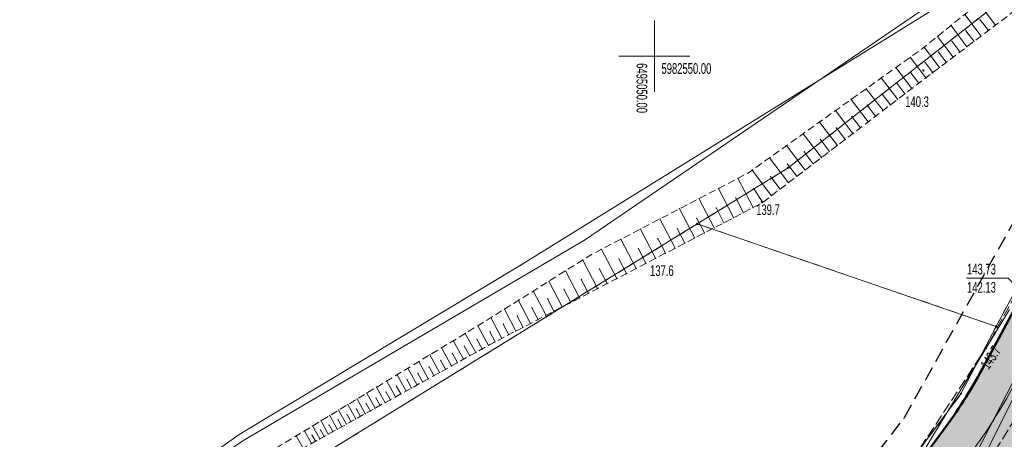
# Model space of a CAD drawing. Extents: x 6456700 to 6518119, y 5963420 to 5980059.
# Tile 176 of 256: x 6512274 to 6512343, y 5966072 to 5966102. Entities that reach past the tile are written whole.
import ezdxf
from ezdxf.enums import TextEntityAlignment as Align

# ---------------------------------------------------------------- set-up
doc = ezdxf.new("R2010")
doc.units = 0
doc.header["$MEASUREMENT"] = 0
for name, pattern in [('L_0_03', [1, 0.5, -0.5]), ('L_0_04', [1.5, 1, -0.5]), ('L_0_52', [1, 0.75, -0.25]), ('L_0_5A', [0.75, 0.5, -0.25])]:
    doc.linetypes.add(name, pattern=pattern)
doc.layers.get('0').update_dxf_attribs({"color": 2, "linetype": 'CONTINUOUS', "lineweight": 5})
for name, color, linetype, lineweight in [('000_Inne__niezydentyfikowane_', 7, 'CONTINUOUS', 18), ('18mm Kreska ciągła', 7, 'CONTINUOUS', 18), ('203_punkt_graniczny', 7, 'CONTINUOUS', 18), ('218_kontur_uzytku_gruntowego', 96, 'L_0_03', 18), ('219_dzialka_ewidencyjna', 7, 'CONTINUOUS', 18), ('50mm Kreska ciągła', 7, 'CONTINUOUS', 50), ('9mm Kreska ciągła', 252, 'CONTINUOUS', 9), ('jezdnia', 7, 'CONTINUOUS', 18), ('pikieta_naturalna', 7, 'CONTINUOUS', 18), ('pikieta_naturalna_Atr2', 7, 'CONTINUOUS', 18), ('przewod_kanalizacyjny', 7, 'CONTINUOUS', 18), ('przewod_telekomunikacyjny_podziemny', 7, 'CONTINUOUS', 18), ('przewod_wodociagowy', 7, 'CONTINUOUS', 18), ('rzedna_Atr2', 7, 'CONTINUOUS', 18), ('rzedna_Atr3', 7, 'CONTINUOUS', 18), ('siatka_krzyrzy', 7, 'CONTINUOUS', 18), ('skarpa_nieumocniona', 7, 'CONTINUOUS', 18), ('Zakres', 7, 'CONTINUOUS', 18)]:
    doc.layers.add(name, color=color, linetype=linetype, lineweight=lineweight)
doc.styles.get("Standard").update_dxf_attribs({"font": 'txt', "width": 0.75})

# ---------------------------------------------------------------- blocks, each defined once
blk = doc.blocks.new('mdcp_nowa')
at = {"layer": '203_punkt_graniczny', "linetype": 'Continuous', "lineweight": 18, "true_color": 0x000000}
for points in [[(6495059.39, 5982542.115, 1), (6495059.39, 5982542.205, 1)], [(6495053.01, 5982538.185, 1), (6495053.01, 5982538.275, 1)], [(6495073.98, 5982531.005, 1), (6495073.98, 5982531.095, 1)], [(6495071.51, 5982526.275, 1), (6495071.51, 5982526.365, 1)]]:
    blk.add_hatch(color=18, dxfattribs=at).paths.add_polyline_path(points)
at = {"layer": 'pikieta_naturalna', "linetype": 'Continuous', "lineweight": 18, "true_color": 0x000000}
for points in [[(6495068.87, 5982548.945, 1), (6495068.87, 5982549.035, 1)], [(6495057.54, 5982539.735, 1), (6495057.54, 5982539.825, 1)], [(6495049.19, 5982535.835, 1), (6495049.19, 5982535.925, 1)], [(6495073.26, 5982529.475, 1), (6495073.26, 5982529.565, 1)]]:
    blk.add_hatch(color=18, dxfattribs=at).paths.add_polyline_path(points)
at = {"layer": '000_Inne__niezydentyfikowane_', "linetype": 'Continuous', "lineweight": 18, "flags": 128}
for points in [[(6495073.93, 5982552.16), (6495072.77, 5982553.71)], [(6495072.92, 5982551.4), (6495071.78, 5982552.91)], [(6495071.93, 5982550.65), (6495070.81, 5982552.14)], [(6495073.43, 5982551.78), (6495072.85, 5982552.54)], [(6495070.96, 5982549.92), (6495069.87, 5982551.37)], [(6495072.43, 5982551.02), (6495071.86, 5982551.77)], [(6495070.01, 5982549.2), (6495068.93, 5982550.62)], [(6495071.45, 5982550.28), (6495070.89, 5982551.02)], [(6495070.48, 5982549.56), (6495069.94, 5982550.28)], [(6495069.05, 5982548.47), (6495067.95, 5982549.91)], [(6495069.53, 5982548.84), (6495068.99, 5982549.55)], [(6495068.07, 5982547.72), (6495066.94, 5982549.19)], [(6495068.56, 5982548.1), (6495068, 5982548.83)], [(6495067.07, 5982546.96), (6495065.92, 5982548.46)], [(6495067.57, 5982547.34), (6495067, 5982548.09)], [(6495066.04, 5982546.18), (6495064.87, 5982547.71)], [(6495066.56, 5982546.57), (6495065.98, 5982547.33)], [(6495065, 5982545.38), (6495063.8, 5982546.95)], [(6495065.52, 5982545.78), (6495064.93, 5982546.56)], [(6495063.93, 5982544.56), (6495062.7, 5982546.17)], [(6495062.84, 5982543.73), (6495061.58, 5982545.37)], [(6495064.47, 5982544.97), (6495063.86, 5982545.77)], [(6495061.72, 5982542.88), (6495060.44, 5982544.55)], [(6495063.39, 5982544.15), (6495062.77, 5982544.96)], [(6495060.58, 5982542.01), (6495059.27, 5982543.72)], [(6495062.28, 5982543.31), (6495061.65, 5982544.14)], [(6495061.15, 5982542.45), (6495060.51, 5982543.29)], [(6495059.42, 5982541.12), (6495058.08, 5982542.87)], [(6495060, 5982541.57), (6495059.34, 5982542.43)], [(6495058.22, 5982540.21), (6495056.86, 5982542)], [(6495056.93, 5982539.38), (6495055.86, 5982541.43)], [(6495058.82, 5982540.67), (6495058.15, 5982541.55)], [(6495055.56, 5982538.67), (6495054.5, 5982540.72)], [(6495057.61, 5982539.74), (6495056.97, 5982540.7)], [(6495054.2, 5982537.95), (6495053.13, 5982540.01)], [(6495056.25, 5982539.02), (6495055.71, 5982540.05)], [(6495052.83, 5982537.24), (6495051.76, 5982539.29)], [(6495054.88, 5982538.31), (6495054.35, 5982539.34)], [(6495051.46, 5982536.53), (6495050.39, 5982538.58)], [(6495053.51, 5982537.6), (6495052.98, 5982538.62)], [(6495050.09, 5982535.82), (6495049.03, 5982537.87)], [(6495052.14, 5982536.89), (6495051.61, 5982537.91)], [(6495048.73, 5982535.11), (6495047.66, 5982537.16)], [(6495050.78, 5982536.18), (6495050.24, 5982537.2)], [(6495047.36, 5982534.4), (6495046.29, 5982536.45)], [(6495049.41, 5982535.47), (6495048.88, 5982536.49)], [(6495046.02, 5982533.7), (6495044.98, 5982535.7)], [(6495048.04, 5982534.75), (6495047.51, 5982535.78)], [(6495044.75, 5982533.04), (6495043.76, 5982534.94)], [(6495046.68, 5982534.05), (6495046.15, 5982535.07)], [(6495043.54, 5982532.41), (6495042.61, 5982534.21)], [(6495045.38, 5982533.37), (6495044.87, 5982534.34)], [(6495042.4, 5982531.82), (6495041.51, 5982533.53)], [(6495044.14, 5982532.72), (6495043.66, 5982533.65)], [(6495041.31, 5982531.25), (6495040.47, 5982532.87)], [(6495042.96, 5982532.11), (6495042.51, 5982532.99)], [(6495040.28, 5982530.72), (6495039.48, 5982532.26)], [(6495041.85, 5982531.53), (6495041.41, 5982532.36)], [(6495039.3, 5982530.21), (6495038.54, 5982531.67)], [(6495040.79, 5982530.98), (6495040.38, 5982531.77)], [(6495038.37, 5982529.72), (6495037.62, 5982531.09)], [(6495038.83, 5982529.96), (6495038.46, 5982530.67)], [(6495039.79, 5982530.46), (6495039.4, 5982531.21)], [(6495036.61, 5982528.75), (6495035.89, 5982530.05)], [(6495037.48, 5982529.23), (6495036.74, 5982530.56)], [(6495037.93, 5982529.47), (6495037.55, 5982530.15)], [(6495035.77, 5982528.28), (6495035.07, 5982529.55)], [(6495037.05, 5982528.99), (6495036.68, 5982529.64)], [(6495034.14, 5982527.38), (6495033.47, 5982528.58)], [(6495034.94, 5982527.82), (6495034.26, 5982529.06)], [(6495035.35, 5982528.05), (6495035.01, 5982528.67)], [(6495036.19, 5982528.51), (6495035.83, 5982529.15)], [(6495033.36, 5982526.94), (6495032.71, 5982528.12)], [(6495034.54, 5982527.6), (6495034.2, 5982528.21)], [(6495031.85, 5982526.11), (6495031.23, 5982527.22)], [(6495032.59, 5982526.52), (6495031.96, 5982527.66)], [(6495032.97, 5982526.73), (6495032.65, 5982527.31)], [(6495033.74, 5982527.16), (6495033.42, 5982527.75)], [(6495031.12, 5982525.7), (6495030.52, 5982526.79)], [(6495031.48, 5982525.9), (6495031.18, 5982526.45)], [(6495032.22, 5982526.31), (6495031.9, 5982526.88)], [(6495029.72, 5982524.93), (6495029.15, 5982525.96)], [(6495030.41, 5982525.31), (6495029.83, 5982526.37)], [(6495030.76, 5982525.51), (6495030.47, 5982526.04)], [(6495028.4, 5982524.2), (6495027.85, 5982525.18)], [(6495029.05, 5982524.56), (6495028.49, 5982525.57)], [(6495029.38, 5982524.74), (6495029.1, 5982525.25)], [(6495030.07, 5982525.12), (6495029.78, 5982525.64)], [(6495027.13, 5982523.5), (6495026.62, 5982524.43)], [(6495027.76, 5982523.84), (6495027.23, 5982524.8)], [(6495028.07, 5982524.02), (6495027.81, 5982524.5)], [(6495028.72, 5982524.38), (6495028.45, 5982524.87)], [(6495025.94, 5982522.83), (6495025.45, 5982523.72)], [(6495026.53, 5982523.16), (6495026.02, 5982524.07)], [(6495026.83, 5982523.33), (6495026.57, 5982523.79)], [(6495027.44, 5982523.67), (6495027.18, 5982524.14)], [(6495025.36, 5982522.51), (6495024.88, 5982523.38)], [(6495026.23, 5982523), (6495025.98, 5982523.44)]]:
    blk.add_lwpolyline(points, dxfattribs=at)
at = {"layer": '000_Inne__niezydentyfikowane_'}
for p in [(6495070.81, 5982552.14), (6495072.85, 5982552.54), (6495073.93, 5982552.16), (6495069.87, 5982551.37), (6495071.86, 5982551.77), (6495072.92, 5982551.4), (6495073.43, 5982551.78), (6495068.93, 5982550.62), (6495070.89, 5982551.02), (6495071.93, 5982550.65), (6495072.43, 5982551.02), (6495069.94, 5982550.28), (6495071.45, 5982550.28), (6495067.95, 5982549.91), (6495068.99, 5982549.55), (6495070.48, 5982549.56), (6495070.96, 5982549.92), (6495066.94, 5982549.19), (6495068, 5982548.83), (6495069.53, 5982548.84), (6495070.01, 5982549.2), (6495065.92, 5982548.46), (6495067, 5982548.09), (6495068.56, 5982548.1), (6495069.05, 5982548.47), (6495064.87, 5982547.71), (6495065.98, 5982547.33), (6495067.57, 5982547.34), (6495068.07, 5982547.72), (6495063.8, 5982546.95), (6495064.93, 5982546.56), (6495066.56, 5982546.57), (6495067.07, 5982546.96), (6495062.7, 5982546.17), (6495066.04, 5982546.18), (6495061.58, 5982545.37), (6495063.86, 5982545.77), (6495065, 5982545.38), (6495065.52, 5982545.78), (6495060.44, 5982544.55), (6495062.77, 5982544.96), (6495063.93, 5982544.56), (6495064.47, 5982544.97), (6495059.27, 5982543.72), (6495061.65, 5982544.14), (6495062.84, 5982543.73), (6495063.39, 5982544.15), (6495060.51, 5982543.29), (6495062.28, 5982543.31), (6495058.08, 5982542.87), (6495059.34, 5982542.43), (6495061.15, 5982542.45), (6495061.72, 5982542.88), (6495056.86, 5982542), (6495060.58, 5982542.01), (6495055.86, 5982541.43), (6495058.15, 5982541.55), (6495059.42, 5982541.12), (6495060, 5982541.57), (6495054.5, 5982540.72), (6495056.97, 5982540.7), (6495058.82, 5982540.67), (6495053.13, 5982540.01), (6495055.71, 5982540.05), (6495057.61, 5982539.74), (6495058.22, 5982540.21), (6495051.76, 5982539.29), (6495054.35, 5982539.34), (6495056.25, 5982539.02), (6495056.93, 5982539.38), (6495050.39, 5982538.58), (6495052.98, 5982538.62), (6495054.88, 5982538.31), (6495055.56, 5982538.67), (6495049.03, 5982537.87), (6495051.61, 5982537.91), (6495053.51, 5982537.6), (6495054.2, 5982537.95), (6495047.66, 5982537.16), (6495050.24, 5982537.2), (6495052.14, 5982536.89), (6495052.83, 5982537.24), (6495046.29, 5982536.45), (6495048.88, 5982536.49), (6495050.78, 5982536.18), (6495051.46, 5982536.53), (6495044.98, 5982535.7), (6495047.51, 5982535.78), (6495049.41, 5982535.47), (6495050.09, 5982535.82), (6495043.76, 5982534.94), (6495046.15, 5982535.07), (6495048.04, 5982534.75), (6495048.73, 5982535.11), (6495042.61, 5982534.21), (6495044.87, 5982534.34), (6495046.68, 5982534.05), (6495047.36, 5982534.4), (6495041.51, 5982533.53), (6495043.66, 5982533.65), (6495045.38, 5982533.37), (6495046.02, 5982533.7), (6495040.47, 5982532.87), (6495042.51, 5982532.99), (6495044.14, 5982532.72), (6495044.75, 5982533.04), (6495039.48, 5982532.26), (6495041.41, 5982532.36), (6495042.96, 5982532.11), (6495043.54, 5982532.41), (6495038.54, 5982531.67), (6495040.38, 5982531.77), (6495041.85, 5982531.53), (6495042.4, 5982531.82), (6495037.62, 5982531.09), (6495038.46, 5982530.67), (6495039.4, 5982531.21), (6495040.28, 5982530.72), (6495040.79, 5982530.98), (6495041.31, 5982531.25), (6495035.89, 5982530.05), (6495036.74, 5982530.56), (6495037.55, 5982530.15), (6495038.83, 5982529.96), (6495039.3, 5982530.21), (6495039.79, 5982530.46), (6495035.07, 5982529.55), (6495036.68, 5982529.64), (6495037.48, 5982529.23), (6495037.93, 5982529.47), (6495038.37, 5982529.72), (6495033.47, 5982528.58), (6495034.26, 5982529.06), (6495035.01, 5982528.67), (6495035.83, 5982529.15), (6495036.61, 5982528.75), (6495037.05, 5982528.99), (6495032.71, 5982528.12), (6495034.2, 5982528.21), (6495035.35, 5982528.05), (6495035.77, 5982528.28), (6495036.19, 5982528.51), (6495031.23, 5982527.22), (6495031.96, 5982527.66), (6495032.65, 5982527.31), (6495033.42, 5982527.75), (6495033.74, 5982527.16), (6495034.14, 5982527.38), (6495034.54, 5982527.6), (6495034.94, 5982527.82), (6495030.52, 5982526.79), (6495031.18, 5982526.45), (6495031.9, 5982526.88), (6495032.59, 5982526.52), (6495032.97, 5982526.73), (6495033.36, 5982526.94), (6495029.15, 5982525.96), (6495029.83, 5982526.37), (6495030.47, 5982526.04), (6495031.48, 5982525.9), (6495031.85, 5982526.11), (6495032.22, 5982526.31), (6495027.85, 5982525.18), (6495028.49, 5982525.57), (6495029.1, 5982525.25), (6495029.78, 5982525.64), (6495030.07, 5982525.12), (6495030.41, 5982525.31), (6495030.76, 5982525.51), (6495031.12, 5982525.7), (6495026.62, 5982524.43), (6495027.23, 5982524.8), (6495027.81, 5982524.5), (6495028.45, 5982524.87), (6495028.72, 5982524.38), (6495029.05, 5982524.56), (6495029.38, 5982524.74), (6495029.72, 5982524.93), (6495025.45, 5982523.72), (6495026.02, 5982524.07), (6495026.57, 5982523.79), (6495027.18, 5982524.14), (6495027.76, 5982523.84), (6495028.07, 5982524.02), (6495028.4, 5982524.2), (6495024.88, 5982523.38), (6495025.98, 5982523.44), (6495026.53, 5982523.16), (6495026.83, 5982523.33), (6495027.13, 5982523.5), (6495027.44, 5982523.67)]:
    blk.add_point(p, dxfattribs=at)
at = {"layer": '203_punkt_graniczny', "color": 7, "linetype": 'Continuous', "lineweight": 18}
for centre in [(6495059.39, 5982542.16), (6495053.01, 5982538.23), (6495073.98, 5982531.05), (6495071.51, 5982526.32)]:
    blk.add_circle(centre, 0.045, dxfattribs=at)
at = {"layer": '203_punkt_graniczny'}
for p in [(6495059.39, 5982542.16), (6495053.01, 5982538.23), (6495073.98, 5982531.05), (6495071.51, 5982526.32)]:
    blk.add_point(p, dxfattribs=at)
at = {"layer": '218_kontur_uzytku_gruntowego', "lineweight": 18, "flags": 128}
for points in [[(6495095.61, 5982570.57), (6495059.39, 5982542.16)], [(6495073.98, 5982531.05), (6495085.72, 5982552.87)], [(6495059.39, 5982542.16), (6495053.01, 5982538.23)], [(6495053.01, 5982538.23), (6495021.98, 5982519.13)], [(6495073.98, 5982531.05), (6495053.01, 5982538.23)], [(6495071.51, 5982526.32), (6495073.98, 5982531.05)], [(6495057.92, 5982508.1), (6495071.51, 5982526.32)]]:
    blk.add_lwpolyline(points, dxfattribs=at)
at = {"layer": '218_kontur_uzytku_gruntowego'}
for p in [(6495059.39, 5982542.16), (6495059.39, 5982542.16), (6495053.01, 5982538.23), (6495053.01, 5982538.23), (6495053.01, 5982538.23), (6495053.01, 5982538.23), (6495073.98, 5982531.05), (6495073.98, 5982531.05), (6495073.98, 5982531.05), (6495073.98, 5982531.05), (6495073.98, 5982531.05), (6495073.98, 5982531.05), (6495071.51, 5982526.32), (6495071.51, 5982526.32), (6495071.51, 5982526.32), (6495071.51, 5982526.32)]:
    blk.add_point(p, dxfattribs=at)
at = {"layer": '219_dzialka_ewidencyjna', "color": 3, "linetype": 'Continuous', "lineweight": 18, "flags": 128}
for points in [[(6495095.61, 5982570.57), (6495059.39, 5982542.16)], [(6495073.98, 5982531.05), (6495085.72, 5982552.87)], [(6495059.39, 5982542.16), (6495053.01, 5982538.23)], [(6495053.01, 5982538.23), (6495021.98, 5982519.13)], [(6495073.98, 5982531.05), (6495053.01, 5982538.23)], [(6495071.51, 5982526.32), (6495073.98, 5982531.05)], [(6495057.92, 5982508.1), (6495071.51, 5982526.32)]]:
    blk.add_lwpolyline(points, dxfattribs=at)
at = {"layer": '219_dzialka_ewidencyjna', "color": 3}
for p in [(6495059.39, 5982542.16), (6495059.39, 5982542.16), (6495053.01, 5982538.23), (6495053.01, 5982538.23), (6495053.01, 5982538.23), (6495073.98, 5982531.05), (6495073.98, 5982531.05), (6495073.98, 5982531.05), (6495071.51, 5982526.32), (6495071.51, 5982526.32)]:
    blk.add_point(p, dxfattribs=at)
at = {"layer": 'jezdnia', "color": 7, "linetype": 'L_0_52', "lineweight": 18, "flags": 128}
blk.add_lwpolyline([(6495134.37, 5982583.3), (6495113.38, 5982574.25), (6495104.78, 5982567.21), (6495094.42, 5982556.42), (6495077.25, 5982527.64), (6495065.47, 5982509.01), (6495049.82, 5982491.48), (6495035, 5982466.78), (6495029.3, 5982456), (6495014.86, 5982429.39), (6495004.75, 5982409.18), (6494998.73, 5982397.06), (6494987.52, 5982373.63), (6494982.83, 5982364.72), (6494972.31, 5982345.03), (6494970.53, 5982342.23), (6494960.57, 5982327.01), (6494956.04, 5982320.35), (6494947.33, 5982304.72), (6494935.61, 5982281.93), (6494926.04, 5982257.99), (6494919.72, 5982242.45), (6494913.81, 5982225.8), (6494910.48, 5982216.25), (6494906.14, 5982216.99), (6494909.9, 5982227.31), (6494916.12, 5982243.16), (6494921.48, 5982258.77), (6494931.15, 5982282.69), (6494943.64, 5982306.31), (6494959.06, 5982330.89), (6494969.1, 5982347.08), (6494979.83, 5982365.44), (6494985.75, 5982378.98), (6494994.88, 5982398.03), (6495001.66, 5982410.76), (6495011.8, 5982430.8), (6495026, 5982457.23), (6495032.25, 5982468.97), (6495046.11, 5982493.71), (6495063.09, 5982514.09), (6495073.26, 5982529.52), (6495082.96, 5982547.05), (6495093.01, 5982560.56), (6495101.98, 5982569.59), (6495101.3, 5982571.6), (6495108.99, 5982577.59), (6495110.03, 5982578.44), (6495121.58, 5982583.64), (6495122.46, 5982584.02), (6495130.77, 5982587.79), (6495134.82, 5982589.62), (6495140.56, 5982589.08), (6495141.32, 5982585.54)], close=True, dxfattribs=at)
at = {"layer": 'jezdnia'}
blk.add_point((6495073.26, 5982529.52), dxfattribs=at)
at = {"layer": 'pikieta_naturalna', "color": 7, "linetype": 'Continuous', "lineweight": 18}
for centre in [(6495068.87, 5982548.99), (6495057.54, 5982539.78), (6495049.19, 5982535.88), (6495073.26, 5982529.52)]:
    blk.add_circle(centre, 0.045, dxfattribs=at)
at = {"layer": 'pikieta_naturalna'}
for p in [(6495068.87, 5982548.99), (6495057.54, 5982539.78), (6495049.19, 5982535.88), (6495073.26, 5982529.52)]:
    blk.add_point(p, dxfattribs=at)
at = {"layer": 'przewod_kanalizacyjny', "color": 34, "linetype": 'Continuous', "lineweight": 18, "flags": 128}
for points in [[(6495170.45, 5982625.77), (6495156.12, 5982602.36), (6495141.15, 5982588.26), (6495113.72, 5982578.32), (6495092.68, 5982569.53), (6495045.09, 5982537.09), (6495021.25, 5982523.09), (6494993.35, 5982504.58), (6494979.31, 5982519.23), (6494973.67, 5982513.49)], [(6495070.89, 5982518.87), (6495077.71, 5982532.13), (6495087.17, 5982548.37)]]:
    blk.add_lwpolyline(points, dxfattribs=at)
at = {"layer": 'przewod_kanalizacyjny'}
blk.add_point((6495045.09, 5982537.09), dxfattribs=at)
at = {"layer": 'przewod_telekomunikacyjny_podziemny', "color": 30, "linetype": 'Continuous', "lineweight": 18, "flags": 128}
blk.add_lwpolyline([(6494901.62, 5982190.73), (6494906.93, 5982205.38), (6494911.62, 5982220.93), (6494915.73, 5982231.59), (6494911.08, 5982233.33), (6494928.49, 5982275.35), (6494946.57, 5982313.81), (6494960.48, 5982334.35), (6494965.17, 5982341.38), (6494972.14, 5982353.83), (6494985.3, 5982378.53), (6494993.02, 5982395.45), (6495008.18, 5982425.35), (6495017.88, 5982443.43), (6495022.56, 5982450.66), (6495031.38, 5982466.91), (6495039.03, 5982482.79), (6495040.55, 5982485.59), (6495048.7, 5982498.93), (6495056.63, 5982506.55), (6495061.71, 5982512.37), (6495068.26, 5982521.25), (6495074.92, 5982532.24)], dxfattribs=at)
at = {"layer": 'przewod_wodociagowy', "color": 5, "linetype": 'Continuous', "lineweight": 18, "flags": 128}
for points in [[(6495116.02, 5982578.24), (6495114.38, 5982577.08), (6495098.43, 5982571.16), (6495040.66, 5982535.36), (6495020.87, 5982523.47), (6494994.8, 5982504.94), (6494980.71, 5982518.34), (6494972.25, 5982527.55), (6494970.833, 5982529.104)], [(6495020.19, 5982442.47), (6495036.31, 5982469.42), (6495048.81, 5982492.2), (6495052.33, 5982497.45), (6495061.45, 5982507.99), (6495071.18, 5982518.02), (6495077.82, 5982531.27), (6495096.46, 5982561.11), (6495111.97, 5982575.51), (6495112.4, 5982574.08), (6495113.01, 5982573.49)]]:
    blk.add_lwpolyline(points, dxfattribs=at)
at = {"layer": 'przewod_wodociagowy'}
for p in [(6495040.66, 5982535.36), (6495020.87, 5982523.47)]:
    blk.add_point(p, dxfattribs=at)
at = {"layer": 'rzedna_Atr2', "color": 7, "linetype": 'Continuous', "lineweight": 18, "flags": 128}
blk.add_lwpolyline([(6495077.82, 5982531.27), (6495074.82, 5982534.43), (6495071.934, 5982534.43)], dxfattribs=at)
at = {"layer": 'rzedna_Atr2'}
blk.add_point((6495071.934, 5982534.43), dxfattribs=at)
at = {"layer": 'siatka_krzyrzy', "linetype": 'Continuous', "lineweight": 18, "flags": 128}
for points in [[(6495050, 5982547.5), (6495050, 5982552.5)], [(6495047.5, 5982550), (6495052.5, 5982550)]]:
    blk.add_lwpolyline(points, dxfattribs=at)
at = {"layer": 'skarpa_nieumocniona', "color": 7, "linetype": 'L_0_5A', "lineweight": 18, "flags": 128}
blk.add_lwpolyline([(6495101.98, 5982569.59), (6495093.23, 5982566.28), (6495082.09, 5982558.32), (6495069.48, 5982548.8), (6495057.57, 5982539.71), (6495038.48, 5982529.78), (6495020.89, 5982520.04), (6495010.33, 5982512.81), (6495009.56, 5982512.81), (6495020.36, 5982520.64), (6495037.75, 5982531.17), (6495045.58, 5982536.08), (6495056.58, 5982541.8), (6495068.83, 5982550.54), (6495080.69, 5982560.08), (6495093.42, 5982568.1), (6495101.3, 5982571.6)], close=True, dxfattribs=at)
at = {"layer": 'skarpa_nieumocniona'}
for p in [(6495068.83, 5982550.54), (6495068.83, 5982550.54), (6495069.48, 5982548.8), (6495069.48, 5982548.8), (6495056.58, 5982541.8), (6495056.58, 5982541.8), (6495057.57, 5982539.71), (6495057.57, 5982539.71), (6495045.58, 5982536.08), (6495045.58, 5982536.08), (6495037.75, 5982531.17), (6495037.75, 5982531.17), (6495038.48, 5982529.78), (6495038.48, 5982529.78)]:
    blk.add_point(p, dxfattribs=at)
at = {"layer": 'Zakres', "linetype": 'L_0_04', "lineweight": 25, "flags": 128}
blk.add_lwpolyline([(6495113.77, 5985050.22), (6495121.12, 5984877.07), (6495125.76, 5984757.87), (6495129.89, 5984649.81), (6495141.08, 5984611.3), (6495145.77, 5984544.53), (6495147.36, 5984487.27), (6495157.22, 5984392.07), (6495162.95, 5984387.45), (6495180.24, 5984384.16), (6495229.5, 5984386.61), (6495251.65, 5984373.41), (6495258.77, 5984357.12), (6495255.44, 5984330.44), (6495250.77, 5984304.39), (6495252.21, 5984282.78), (6495255.46, 5984256.45), (6495254.94, 5984238.25), (6495266.4, 5984211), (6495277.24, 5984182.33), (6495294.2, 5984133.19), (6495300.94, 5984095.37), (6495313.24, 5984037.69), (6495317.44, 5983978.18), (6495300.35, 5983922.18), (6495282.35, 5983883.38), (6495266.21, 5983862.23), (6495242.03, 5983839.67), (6495211.11, 5983816.86), (6495158.26, 5983772.66), (6495130.6, 5983651.16), (6495116.31, 5983543.43), (6495129.51, 5983346.73), (6495134.58, 5983264.71), (6495139.64, 5983186.97), (6495193.25, 5983077.94), (6495199.2, 5983041.97), (6495206.23, 5983026), (6495208.96, 5983004.88), (6495202.27, 5982979.48), (6495202.42, 5982950.13), (6495209.35, 5982897.38), (6495215.97, 5982850.34), (6495228.6, 5982809.97), (6495226.85, 5982778.82), (6495225.04, 5982750.56), (6495220.26, 5982723.37), (6495226.54, 5982679.97), (6495206.06, 5982669.48), (6495192.68, 5982657.71), (6495184.57, 5982648.65), (6495174.78, 5982624.58), (6495164.23, 5982604.61), (6495150.7, 5982588.3), (6495137.69, 5982582.43), (6495118.26, 5982573.75), (6495100.35, 5982558.42), (6495090.36, 5982544.99), (6495075.87, 5982519.06), (6495060.83, 5982499.68), (6495049.41, 5982485.49), (6495035.07, 5982459.7), (6495006.7, 5982406.64), (6494980.89, 5982351.84), (6494944.35, 5982293.29), (6494925.72, 5982250.11), (6494905.2, 5982190.37), (6494898.43, 5982153.5), (6494879.51, 5982063.89), (6494864.14, 5981992.66), (6494816.93, 5981768.61), (6494777.79, 5981577.7), (6494739.84, 5981394.72), (6494718.65, 5981297.89), (6494716.45, 5981237.31), (6494738.62, 5981208.21), (6494776.48, 5981173.06), (6494817.16, 5981137.44), (6494847.63, 5981109.8), (6494877.39, 5981077.08), (6494912.75, 5981030.55), (6494916.06, 5981014.71), (6494903.86, 5980957.01), (6494916.13, 5980953.51), (6494892.32, 5980927.59), (6494850.7, 5980858.8), (6494806.81, 5980779.89), (6494785.1, 5980753.49), (6494715.22, 5980723.29), (6494679.96, 5980686.78), (6494651.35, 5980651.29), (6494549.14, 5980683.24), (6494511.84, 5980659.66), (6494443.61, 5980630.33), (6494428.78, 5980598.6), (6494431.58, 5980579.46), (6494420.56, 5980549.76), (6494416.45, 5980528.2), (6494403.86, 5980507.16), (6494388.89, 5980482.96), (6494365.32, 5980407.99), (6494335.67, 5980315.15), (6494332.29, 5980297.41), (6494335.1, 5980278.18), (6494347.25, 5980254.84), (6494336.79, 5980250.09), (6494300.04, 5980271.34), (6494320.8, 5980301.43), (6494336.81, 5980349.17), (6494344.85, 5980380.92), (6494360.85, 5980437.13), (6494374.18, 5980476.38), (6494386.14, 5980498.84), (6494403.02, 5980528.52), (6494411.33, 5980563.19), (6494420.84, 5980586.25), (6494420.25, 5980601.11), (6494434.95, 5980635.94), (6494446.75, 5980644.99), (6494465.77, 5980647.27), (6494513.02, 5980669.46), (6494507.85, 5980679.68), (6494547.89, 5980705.83), (6494570.06, 5980691.34), (6494636.17, 5980669.05), (6494706.14, 5980756.86), (6494742.78, 5980772.58), (6494798.53, 5980814.27), (6494826.12, 5980867.97), (6494849.57, 5980908.6), (6494845.35, 5980942.01), (6494853.94, 5980970.83), (6494891.08, 5980960.54), (6494890.11, 5980965.73), (6494903.94, 5981025.69), (6494869.98, 5981070.3), (6494770.97, 5981160.58), (6494728.18, 5981200.64), (6494706.13, 5981229.56), (6494707.94, 5981299.75), (6494728.84, 5981398.1), (6494767.06, 5981580.19), (6494806.17, 5981770.55), (6494854.36, 5981994.76), (6494869.73, 5982065.97), (6494888.61, 5982155.44), (6494891.67, 5982173.95), (6494895.82, 5982197.45), (6494916.38, 5982253.72), (6494935.47, 5982297.95), (6494954.97, 5982331.67), (6494972.09, 5982356.64), (6494997.76, 5982411.14), (6495026.29, 5982464.48), (6495041.09, 5982491.09), (6495052.99, 5982505.88), (6495067.51, 5982524.6), (6495081.94, 5982550.43), (6495092.99, 5982565.28), (6495112.86, 5982582.29), (6495133.59, 5982591.55), (6495144.48, 5982596.46), (6495155.87, 5982610.19), (6495165.7, 5982628.8), (6495175.96, 5982654.03), (6495185.62, 5982664.83), (6495200.4, 5982677.82), (6495212.49, 5982688.04), (6495209.64, 5982723.43), (6495215.22, 5982750.57), (6495216.87, 5982779.54), (6495218.31, 5982809.31), (6495206.86, 5982847.92), (6495199.44, 5982894.74), (6495192.11, 5982948.71), (6495190.16, 5982979.24), (6495183.47, 5983075.16), (6495129.79, 5983184.34), (6495124.6, 5983264.07), (6495119.53, 5983346.09), (6495106.27, 5983543.75), (6495120.74, 5983652.9), (6495148.75, 5983779.42), (6495204.15, 5983826.04), (6495273.41, 5983889.36), (6495288.53, 5983927.42), (6495300.83, 5983964.69), (6495303.91, 5983980.14), (6495301.32, 5984039.55), (6495291.1, 5984093.63), (6495284.5, 5984130.67), (6495267.84, 5984178.93), (6495257.12, 5984207.3), (6495244.96, 5984236.19), (6495244.79, 5984255.42), (6495242.25, 5984281.97), (6495240.71, 5984304.95), (6495245.55, 5984331.94), (6495248.51, 5984355.64), (6495243.77, 5984366.47), (6495226.98, 5984376.47), (6495179.54, 5984374.12), (6495158.61, 5984378.09), (6495147.7, 5984386.91), (6495137.38, 5984486.61), (6495135.78, 5984544.04), (6495131.18, 5984609.54), (6495119.95, 5984648.2), (6495115.76, 5984757.49), (6495111.12, 5984876.67), (6495103.73, 5985050.93), (6495109.36, 5985081.73), (6495120.41, 5985085.88)], close=True, dxfattribs=at)
at = {"layer": 'Zakres'}
blk.add_point((6495067.51, 5982524.6), dxfattribs=at)
at = {"layer": 'pikieta_naturalna_Atr2', "color": 7, "lineweight": 15, "width": 0.66}
for s, p in [('140.3', (6495067.601, 5982547.175)), ('139.7', (6495057.141, 5982539.605)), ('137.6', (6495049.7, 5982535.33))]:
    blk.add_text(s, height=0.75, dxfattribs=at).set_placement(p, align=Align.TOP_LEFT)
blk.add_text('143.7', height=0.75, rotation=56.6, dxfattribs=at).set_placement((6495072.82, 5982528.38), align=Align.TOP_LEFT)
at = {"layer": 'rzedna_Atr2', "color": 7, "lineweight": 15, "width": 0.66}
blk.add_text('143.73', height=0.75, dxfattribs=at).set_placement((6495071.934, 5982535.438), align=Align.TOP_LEFT)
at = {"layer": 'rzedna_Atr3', "color": 7, "lineweight": 15, "width": 0.66}
blk.add_text('142.13', height=0.75, dxfattribs=at).set_placement((6495071.934, 5982534.162), align=Align.TOP_LEFT)
at = {"layer": 'siatka_krzyrzy', "lineweight": 15, "width": 0.66}
blk.add_text('6495050.00', height=0.75, rotation=270, dxfattribs=at).set_placement((6495049.5, 5982549.5), align=Align.TOP_LEFT)
blk.add_text('5982550.00', height=0.75, dxfattribs=at).set_placement((6495050.5, 5982549.5), align=Align.TOP_LEFT)

msp = doc.modelspace()

# ---------------------------------------------------------------- block references
at = {"linetype": 'ByBlock'}
msp.add_blockref('mdcp_nowa', (17268.786, -16450.998), dxfattribs=at)

# ---------------------------------------------------------------- next in the draw order: hatches: boundary and pattern name
at = {"layer": '9mm Kreska ciągła'}
h = msp.add_hatch(dxfattribs=at)
h.set_pattern_fill('SAND_AND_LIME', color=4, scale=0.1)
h.set_pattern_definition([(37.5, (6512163.41104, 5965706.02106), (-0.006803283, 0.208096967), [0, -0.16416, 0, -0.1836, 0, -0.1755]), (7.5, (6512163.41104, 5965706.02106), (0.19113588, 0.30479178), [0, -0.08856, 0, -0.14796, 0, -0.0567]), (-32.5, (6512163.2782, 5965706.02106), (0.33632732, 0.00061118), [0, -0.054, 0, -0.1944, 0, -0.2538]), (-42.5, (6512163.2782, 5965706.02106), (0.32466167, 0.09478896), [0, -0.027, 0, -0.12744, 0, -0.1458])])
edge = h.paths.add_edge_path()
edge.add_line((6512494.454, 5966351.121), (6512492.815, 5966327.914))
edge.add_arc((6512641.445, 5966317.419), 149, 175.96099, 178.25385)
edge.add_line((6512492.514, 5966321.96), (6512491.933, 5966302.891))
edge.add_arc((6512440.957, 5966304.445), 51, 348.13301, 358.25385, ccw=False)
edge.add_line((6512490.867, 5966293.957), (6512486.741, 5966274.321))
edge.add_arc((6512500.441, 5966271.442), 14, 168.13301, 189.66075)
edge.add_line((6512486.64, 5966269.093), (6512490.395, 5966247.035))
edge.add_line((6512490.395, 5966247.035), (6512490.607, 5966245.791))
edge.add_arc((6512474.833, 5966243.106), 16, 357.41334, 369.66075, ccw=False)
edge.add_line((6512490.817, 5966242.384), (6512490.724, 5966240.322))
edge.add_arc((6512474.74, 5966241.044), 16, 304.69475, 357.41334, ccw=False)
edge.add_line((6512483.848, 5966227.889), (6512479.157, 5966224.642))
edge.add_arc((6512563.968, 5966102.134), 149, 124.69475, 128.17467)
edge.add_line((6512471.877, 5966219.268), (6512459.798, 5966209.771))
edge.add_arc((6512468.451, 5966198.766), 14, 128.17467, 146.52826)
edge.add_line((6512456.773, 5966206.487), (6512454.137, 5966202.499))
edge.add_arc((6512536.718, 5966147.898), 99, 146.52826, 150.19331)
edge.add_line((6512450.815, 5966197.109), (6512447.264, 5966190.909))
edge.add_arc((6512533.167, 5966141.699), 99, 150.19331, 155.56334)
edge.add_line((6512443.035, 5966182.654), (6512432.867, 5966160.275))
edge.add_arc((6512409.196, 5966171.031), 26, 321.1758, 335.56334, ccw=False)
edge.add_line((6512429.452, 5966154.731), (6512421.621, 5966145))
edge.add_arc((6512409.156, 5966155.031), 16, 309.59305, 321.1758, ccw=False)
edge.add_line((6512419.353, 5966142.701), (6512410.592, 5966135.455))
edge.add_arc((6512400.395, 5966147.785), 16, 291.72006, 309.59305, ccw=False)
edge.add_line((6512406.316, 5966132.921), (6512399.28, 5966130.118))
edge.add_arc((6512417.414, 5966084.597), 49, 111.72006, 118.67866)
edge.add_line((6512393.899, 5966127.586), (6512378.766, 5966119.308))
edge.add_arc((6512390.283, 5966098.252), 24, 118.67866, 130.97644)
edge.add_line((6512374.545, 5966116.372), (6512369.458, 5966111.954))
edge.add_arc((6512385.196, 5966093.834), 24, 130.97644, 144.24742)
edge.add_line((6512365.719, 5966107.857), (6512360.498, 5966100.604))
edge.add_arc((6512392.148, 5966077.817), 39, 144.24742, 151.71864)
edge.add_line((6512357.804, 5966096.296), (6512346.179, 5966074.69))
edge.add_arc((6512310.073, 5966094.116), 41, 323.54004, 331.71864, ccw=False)
edge.add_line((6512343.048, 5966069.751), (6512332.977, 5966056.12))
edge.add_arc((6512291.959, 5966086.427), 51, 314.86874, 323.54004, ccw=False)
edge.add_line((6512327.939, 5966050.283), (6512325.436, 5966047.791))
edge.add_arc((6512381.169, 5965991.802), 79, 134.86874, 142.03498)
edge.add_line((6512318.887, 5966040.401), (6512317.812, 5966039.024))
edge.add_arc((6512348.559, 5966015.032), 39, 142.03498, 151.90193)
edge.add_line((6512314.155, 5966033.4), (6512307.014, 5966020.024))
edge.add_arc((6512085.596, 5966138.241), 251, 330.1315, 331.90193, ccw=False)
edge.add_line((6512303.256, 5966013.24), (6512293.172, 5965995.681))
edge.add_arc((6512509.097, 5965871.676), 249, 150.1315, 153.31422)
edge.add_line((6512286.62, 5965983.501), (6512270.802, 5965952.031))
edge.add_arc((6512493.279, 5965840.205), 249, 153.31422, 155.41165)
edge.add_line((6512266.858, 5965943.813), (6512249.846, 5965906.636))
edge.add_arc((6512203.471, 5965927.857), 51, 325.40047, 335.41165, ccw=False)
edge.add_line((6512245.451, 5965898.897), (6512232.463, 5965880.07))
edge.add_arc((6512313.954, 5965823.854), 99, 145.40047, 150.15364)
edge.add_line((6512228.085, 5965873.124), (6512213.877, 5965848.362))
edge.add_arc((6512299.746, 5965799.092), 99, 150.15364, 156.12969)
edge.add_line((6512209.214, 5965839.154), (6512198.858, 5965815.752))
edge.add_arc((6512518.006, 5965674.523), 349, 156.12969, 156.8073)
edge.add_line((6512197.211, 5965811.968), (6512194.929, 5965806.643))
edge.add_arc((6512331.888, 5965747.963), 149, 156.8073, 160.58951)
edge.add_line((6512191.357, 5965797.481), (6512178.615, 5965761.319))
edge.add_arc((6511941.881, 5965844.735), 251, 339.22463, 340.58951, ccw=False)
edge.add_line((6512176.561, 5965755.704), (6512169.456, 5965736.976))
edge.add_arc((6512195.168, 5965727.222), 27.5, 159.22463, 216.73933)
edge.add_line((6512173.13, 5965710.772), (6512174.444, 5965709.012))
edge.add_line((6512174.444, 5965709.012), (6512170.437, 5965706.021))
edge.add_line((6512170.437, 5965706.021), (6512164.212, 5965719.71))
edge.add_arc((6512161.212, 5965719.741), 3, 359.40734, 370.87144)
edge.add_arc((6512205.039, 5965728.159), 41.628, 165.26056, 190.87144, ccw=False)
edge.add_line((6512164.781, 5965738.75), (6512171.886, 5965757.477))
edge.add_arc((6511941.881, 5965844.735), 246, 339.22463, 340.58951)
edge.add_line((6512173.899, 5965762.981), (6512186.641, 5965799.143))
edge.add_arc((6512331.888, 5965747.963), 154, 156.8073, 160.58951, ccw=False)
edge.add_line((6512190.333, 5965808.612), (6512192.615, 5965813.937))
edge.add_arc((6512518.006, 5965674.523), 354, 156.12969, 156.8073, ccw=False)
edge.add_line((6512194.286, 5965817.775), (6512204.642, 5965841.178))
edge.add_arc((6512299.746, 5965799.092), 104, 150.15364, 156.12969, ccw=False)
edge.add_line((6512209.541, 5965850.851), (6512223.749, 5965875.613))
edge.add_arc((6512313.954, 5965823.854), 104, 145.40047, 150.15364, ccw=False)
edge.add_line((6512228.348, 5965882.91), (6512241.335, 5965901.737))
edge.add_arc((6512203.471, 5965927.857), 46, 325.40047, 335.41165)
edge.add_line((6512245.3, 5965908.717), (6512262.312, 5965945.894))
edge.add_arc((6512493.279, 5965840.205), 254, 153.31422, 155.41165, ccw=False)
edge.add_line((6512266.334, 5965954.276), (6512282.153, 5965985.747))
edge.add_arc((6512509.097, 5965871.676), 254, 150.1315, 153.31422, ccw=False)
edge.add_line((6512288.836, 5965998.171), (6512298.92, 5966015.73))
edge.add_arc((6512085.596, 5966138.241), 246, 330.1315, 331.90193)
edge.add_line((6512302.603, 5966022.379), (6512309.745, 5966035.755))
edge.add_arc((6512348.559, 5966015.032), 44, 142.03498, 151.90193, ccw=False)
edge.add_line((6512313.87, 5966042.1), (6512314.945, 5966043.477))
edge.add_arc((6512381.169, 5965991.802), 84, 134.86874, 142.03498, ccw=False)
edge.add_line((6512321.909, 5966051.335), (6512324.411, 5966053.826))
edge.add_arc((6512291.959, 5966086.427), 46, 314.86874, 323.54004)
edge.add_line((6512328.955, 5966059.091), (6512339.027, 5966072.722))
edge.add_arc((6512310.073, 5966094.116), 36, 323.54004, 331.71864)
edge.add_line((6512341.776, 5966077.059), (6512353.4, 5966098.665))
edge.add_arc((6512392.148, 5966077.817), 44, 144.24742, 151.71864, ccw=False)
edge.add_line((6512356.44, 5966103.526), (6512361.662, 5966110.778))
edge.add_arc((6512385.196, 5966093.834), 29, 130.97644, 144.24742, ccw=False)
edge.add_line((6512366.18, 5966115.728), (6512371.267, 5966120.147))
edge.add_arc((6512390.283, 5966098.252), 29, 118.67866, 130.97644, ccw=False)
edge.add_line((6512376.366, 5966123.695), (6512391.499, 5966131.972))
edge.add_arc((6512417.414, 5966084.597), 54, 111.72006, 118.67866, ccw=False)
edge.add_line((6512397.43, 5966134.763), (6512404.466, 5966137.566))
edge.add_arc((6512400.395, 5966147.785), 11, 291.72006, 309.59305)
edge.add_line((6512407.405, 5966139.308), (6512409.544, 5966141.077))
edge.add_line((6512409.544, 5966141.077), (6512412.36, 5966140.811))
edge.add_line((6512412.36, 5966140.811), (6512417.441, 5966145.013))
edge.add_arc((6512409.156, 5966155.031), 13, 309.59305, 321.1758)
edge.add_line((6512419.284, 5966146.881), (6512427.115, 5966156.612))
edge.add_arc((6512409.196, 5966171.031), 23, 321.1758, 335.56334)
edge.add_line((6512430.135, 5966161.516), (6512434.645, 5966171.44))
edge.add_line((6512434.645, 5966171.44), (6512440.928, 5966185.268))
edge.add_line((6512440.928, 5966185.268), (6512439.963, 5966187.841))
edge.add_arc((6512668.213, 5966069.673), 257.025, 151.22581, 152.62894, ccw=False)
edge.add_line((6512442.925, 5966193.394), (6512446.477, 5966199.594))
edge.add_arc((6512536.718, 5966147.898), 104, 146.52826, 150.19331, ccw=False)
edge.add_line((6512449.966, 5966205.257), (6512452.602, 5966209.244))
edge.add_arc((6512468.451, 5966198.766), 19, 128.17467, 146.52826, ccw=False)
edge.add_line((6512456.708, 5966213.702), (6512468.787, 5966223.198))
edge.add_arc((6512563.968, 5966102.134), 154, 124.69475, 128.17467, ccw=False)
edge.add_line((6512476.311, 5966228.753), (6512481.002, 5966232))
edge.add_arc((6512474.74, 5966241.044), 11, 304.69475, 357.41334)
edge.add_line((6512485.729, 5966240.548), (6512485.822, 5966242.609))
edge.add_arc((6512474.833, 5966243.106), 11, 357.41334, 369.66075)
edge.add_line((6512485.677, 5966244.952), (6512485.4, 5966246.584))
edge.add_line((6512485.4, 5966246.584), (6512485.465, 5966247.035))
edge.add_line((6512485.465, 5966247.035), (6512481.305, 5966271.715))
edge.add_line((6512481.305, 5966271.715), (6512486.925, 5966298.805))
edge.add_line((6512486.925, 5966298.805), (6512487.695, 5966325.335))
edge.add_line((6512487.695, 5966325.335), (6512488.895, 5966340.485))
edge.add_line((6512488.895, 5966340.485), (6512488.714, 5966340.814))
edge.add_line((6512488.714, 5966340.814), (6512489.699, 5966354.77))
edge.add_line((6512489.699, 5966354.77), (6512494.454, 5966351.121))

# ---------------------------------------------------------------- next in the draw order: linework, layer by layer
at = {"layer": '18mm Kreska ciągła', "color": 4, "ltscale": 0.1}
msp.add_lwpolyline([(6512411.138, 5966139.151), (6512408.999, 5966137.382, -0.078144), (6512405.391, 5966135.243), (6512398.355, 5966132.441, 0.030372), (6512392.699, 5966129.779), (6512377.566, 5966121.502, 0.053711), (6512372.906, 5966118.259), (6512367.819, 5966113.841, 0.05797), (6512363.69, 5966109.318), (6512358.469, 5966102.065, 0.032611), (6512355.602, 5966097.48), (6512343.978, 5966075.874, -0.035701), (6512341.038, 5966071.237), (6512330.966, 5966057.606, -0.037854), (6512326.175, 5966052.054), (6512323.672, 5966049.563, 0.031279), (6512316.916, 5966041.939), (6512315.841, 5966040.562, 0.043079), (6512311.95, 5966034.577), (6512304.809, 5966021.202, -0.007725), (6512301.088, 5966014.485), (6512291.004, 5965996.926, 0.013888), (6512284.386, 5965984.624), (6512268.568, 5965953.153, 0.009152)], format="xyb", dxfattribs=at)
at = {"layer": '50mm Kreska ciągła', "color": 5, "ltscale": 0.1}
for points in [[(6512365.719, 5966107.857), (6512360.498, 5966100.604, 0.032611), (6512357.804, 5966096.296), (6512346.179, 5966074.69, -0.035701), (6512343.048, 5966069.751), (6512332.977, 5966056.12, -0.037854), (6512327.939, 5966050.283), (6512325.436, 5966047.791, 0.031279), (6512318.887, 5966040.401), (6512317.812, 5966039.024, 0.043079), (6512314.155, 5966033.4), (6512307.014, 5966020.024, -0.007725), (6512303.256, 5966013.24), (6512293.172, 5965995.681, 0.013888), (6512286.62, 5965983.501), (6512270.802, 5965952.031, 0.009152)], [(6512266.334, 5965954.276), (6512282.153, 5965985.747, -0.013888), (6512288.836, 5965998.171), (6512298.92, 5966015.73, 0.007725), (6512302.603, 5966022.379), (6512309.745, 5966035.755, -0.043079), (6512313.87, 5966042.1), (6512314.945, 5966043.477, -0.031279), (6512321.909, 5966051.335), (6512324.411, 5966053.826, 0.037854), (6512328.955, 5966059.091), (6512339.027, 5966072.722, 0.035701), (6512341.776, 5966077.059), (6512353.4, 5966098.665, -0.032611), (6512356.44, 5966103.526)]]:
    msp.add_lwpolyline(points, format="xyb", dxfattribs=at)

doc.saveas('drawing.dxf')
